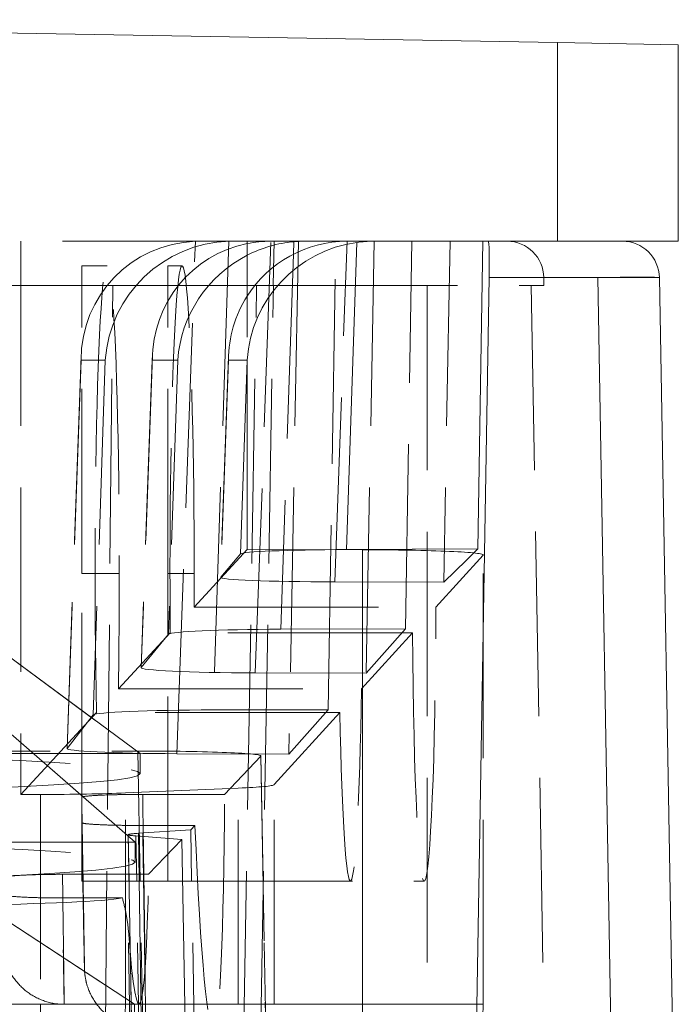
# Model space of a CAD drawing. Header units: millimetres. Extents: x -8.5 to 8.5, y 0 to 12.5.
# Tile 26 of 26: x 3.1 to 8.5, y 4.5 to 12.5. Entities that reach past the tile are written whole.
import ezdxf

# ---------------------------------------------------------------- set-up
doc = ezdxf.new("R2010")
doc.units = ezdxf.units.MM
doc.header["$LTSCALE"] = 10
doc.linetypes.add('ALLCAD_Strich', pattern=[0.2, 0.15, -0.05])
doc.layers.add('BESCH_KONT_verb_schn_grun_2d', color=10, linetype='Continuous')

msp = doc.modelspace()

# ---------------------------------------------------------------- linework, layer by layer
at = {"layer": 'BESCH_KONT_verb_schn_grun_2d', "linetype": 'Continuous', "lineweight": 0}
for p, q in [((7.5175, 12.2738), (-3.15, 12.46)), ((7.5175, 12.2738), (8.5, 12.2566)), ((7.5175, 10.66), (7.5175, 12.2738)), ((8.5, 10.66), (8.5, 12.2566)), ((4.9944, 10.66), (5.9696, 10.66)), ((4.9944, 9.8812), (4.9944, 10.66)), ((5.3755, 10.6562), (5.3721, 10.5555)), ((5.8868, 10.6508), (5.8019, 8.155)), ((5.9696, 10.66), (6.0226, 10.66)), ((6.9113, 10.66), (6.0226, 10.66)), ((6.8707, 8.1605), (6.9113, 10.66)), ((6.9113, 10.66), (6.956, 10.66)), ((6.956, 10.66), (7.8462, 10.66)), ((8.5, 10.66), (8.0462, 10.66)), ((6.9619, 10.3652), (6.8556, 4.0425)), ((7.8462, 10.3652), (6.9619, 10.3652)), ((8.0001, 1.55), (7.8462, 10.3652)), ((8.5, 1.55), (8.3461, 10.3652)), ((4.9946, 9.6949), (4.941, 8.12)), ((4.9946, 9.6949), (4.9703, 9.6949)), ((5.8019, 8.155), (6.8707, 8.1605)), ((6.7774, 8.0696), (6.8707, 8.1605)), ((4.9142, 8.0883), (4.941, 8.12)), ((5.9319, 4.46), (5.9319, 8.0876)), ((-3.15, 4.46), (5.9319, 4.46)), ((5.9319, 4.46), (5.9472, 4.46)), ((5.9472, 4.46), (6.7177, 4.46))]:
    msp.add_line(p, q, dxfattribs=at)
at = {"layer": 'BESCH_KONT_verb_schn_grun_2d', "linetype": 'ALLCAD_Strich', "lineweight": 0}
for p, q in [((3.1543, 10.66), (3.1543, 6.1647)), ((4.9944, 10.66), (3.1543, 10.66)), ((4.424, 6.4959), (4.5737, 10.6592)), ((4.8472, 10.6597), (4.7183, 6.8518)), ((5.0613, 7.1525), (5.189, 10.66)), ((5.2144, 10.66), (5.207, 10.3)), ((5.4116, 10.66), (5.3337, 6.4918)), ((5.653, 6.8528), (5.7146, 10.66)), ((5.7077, 7.892), (5.807, 10.66)), ((6.0275, 10.66), (5.9618, 7.1498)), ((6.2812, 7.511), (6.3323, 10.66)), ((6.6447, 10.66), (6.5929, 7.8898)), ((5.3721, 10.5555), (5.2688, 7.5072)), ((3.65, 7.96), (3.65, 10.46)), ((3.65, 10.46), (3.857, 10.46)), ((4.35, 7.96), (4.35, 10.46)), ((4.35, 10.46), (4.4658, 10.46)), ((7.4066, 10.3652), (7.4076, 10.3)), ((8.3461, 10.3652), (7.8462, 10.3652)), ((3.0413, 10.3), (3.9023, 10.3)), ((3.84, 4.0425), (3.9023, 10.3)), ((3.9023, 10.3), (5.0713, 10.3)), ((4.9631, 4.0425), (5.0713, 10.3)), ((5.0713, 10.3), (5.2048, 10.3)), ((5.1013, 4.0425), (5.2094, 10.3)), ((5.2059, 10.3), (7.4076, 10.3)), ((6.4571, 10.3), (6.4571, 1.55)), ((7.3039, 10.3), (7.4566, 1.55)), ((4.9944, 8.154), (4.9944, 9.8812)), ((3.6451, 9.7267), (3.5305, 6.5381)), ((3.6444, 9.6949), (3.531, 6.5395)), ((3.6444, 9.6949), (3.8419, 9.6949)), ((3.8419, 9.6949), (3.7442, 6.8108)), ((4.2243, 9.7283), (4.1331, 7.1949)), ((4.2237, 9.6949), (4.1337, 7.1963)), ((4.2237, 9.6949), (4.4313, 9.6949)), ((4.4313, 9.6949), (4.3558, 7.4664)), ((4.8437, 9.7245), (4.7792, 7.9285)), ((4.8431, 9.6949), (4.7797, 7.9295)), ((4.9703, 9.6949), (4.8431, 9.6949)), ((4.5634, 7.688), (4.9944, 8.154)), ((4.7797, 7.9295), (4.9142, 8.0883)), ((5.9319, 8.1533), (4.9944, 8.154)), ((5.9319, 8.0876), (5.9319, 8.1533)), ((6.5301, 7.688), (6.9137, 8.1092)), ((6.9137, 4.46), (6.9137, 8.1092)), ((6.9144, 4.46), (6.9144, 8.1108)), ((6.5929, 7.8898), (6.7774, 8.0696)), ((3.9552, 7.96), (3.65, 7.96)), ((3.65, 6.1416), (3.65, 7.96)), ((4.564, 7.96), (4.35, 7.96)), ((4.35, 5.46), (4.35, 7.96)), ((6.5929, 7.8898), (5.7077, 7.892)), ((4.5634, 7.688), (6.5301, 7.688)), ((4.125, 6.499), (2.55, 7.66)), ((2.55, 7.66), (4.125, 6.499)), ((3.948, 7.0227), (4.3695, 7.4783)), ((4.3558, 7.4664), (4.1337, 7.1963)), ((6.339, 7.4783), (4.3695, 7.4783)), ((5.2688, 7.5072), (6.2812, 7.511)), ((5.924, 7.0227), (6.339, 7.4783)), ((5.9618, 7.1498), (6.2812, 7.511)), ((5.0613, 7.1525), (5.9618, 7.1498)), ((4.085, 5.7774), (2.55, 7.11)), ((2.55, 7.11), (4.085, 5.7774)), ((3.948, 7.0227), (5.924, 7.0227)), ((3.1543, 6.1647), (3.7694, 6.8296)), ((3.7442, 6.8108), (3.531, 6.5395)), ((5.7481, 6.8296), (3.7694, 6.8296)), ((4.7183, 6.8518), (5.653, 6.8528)), ((5.2151, 6.2446), (5.7481, 6.8296)), ((5.3337, 6.4918), (5.653, 6.8528)), ((-4.106, 6.5179), (4.106, 6.5179)), ((4.125, 6.499), (0.0578, 6.499)), ((4.1614, 3.46), (4.106, 6.5179)), ((4.125, 6.334), (4.125, 6.499)), ((4.424, 6.4959), (5.3337, 6.4918)), ((5.1058, 6.4764), (4.8106, 6.1654)), ((5.1058, 6.4764), (5.1605, 3.46)), ((5.1613, 3.46), (5.1065, 6.4779)), ((5.2151, 4.46), (5.2151, 6.2446)), ((3.1543, 6.1647), (3.316, 6.1648)), ((3.316, 6.1648), (3.316, 4.46)), ((4.0056, 6.1772), (4.923, 6.2162)), ((4.0056, 4.46), (4.0056, 6.1772)), ((4.8106, 6.1654), (4.1455, 6.1654)), ((4.923, 4.46), (4.923, 6.2162)), ((3.65, 6.1416), (3.65, 5.9366)), ((3.65, 5.46), (3.65, 5.9366)), ((4.5362, 5.8765), (4.1117, 5.8496)), ((4.1117, 5.8496), (4.147, 3.46)), ((4.1455, 5.9127), (4.5706, 5.9127)), ((4.5706, 5.9127), (4.5362, 5.8765)), ((4.578, 3.46), (4.5362, 5.8765)), ((4.085, 5.7774), (0.0592, 5.7774)), ((4.0285, 5.838), (4.07, 3.46)), ((4.07, 3.46), (4.0285, 5.838)), ((4.085, 5.614), (4.085, 5.7774)), ((4.1277, 3.46), (4.0911, 5.8279)), ((4.0911, 5.8279), (4.4633, 5.7997)), ((4.4633, 5.7997), (4.1941, 5.5162)), ((4.4633, 5.7997), (4.5045, 3.46)), ((4.08, 4.46), (2.55, 5.46)), ((2.55, 5.46), (4.08, 4.46)), ((4.1941, 5.5162), (3.4938, 5.5162)), ((3.65, 5.46), (4.35, 5.46)), ((4.35, 5.46), (6.4339, 5.46)), ((3.4937, 5.3239), (3.9806, 5.3239)), ((4.0562, 3.46), (4.0294, 5.0593)), ((4.08, 3.46), (4.08, 4.46)), ((6.7177, 4.46), (6.9144, 4.46))]:
    msp.add_line(p, q, dxfattribs=at)
at = {"layer": 'BESCH_KONT_verb_schn_grun_2d', "linetype": 'Continuous', "lineweight": 0}
msp.add_arc((8.0462, 10.36), 0.3, 1, 90, dxfattribs=at)
at = {"layer": 'BESCH_KONT_verb_schn_grun_2d', "linetype": 'ALLCAD_Strich', "lineweight": 0}
msp.add_arc((5.9144, 4.46), 1, 329.49438, 360, dxfattribs=at)
for centre, major_axis, ratio, start_param, end_param in [((4.6433, 9.66), (0.7045, -0.7303), 0.969577, -3.854685, -2.357713), ((5.2225, 9.66), (0.705, -0.7308), 0.968155, -3.694747, -2.356937), ((4.8727, 9.66), (0.9423, -0.3394), 0.998255, 1.917023, 1.941357), ((7.1065, 10.36), (0.2313, 0.1919), 0.997101, -0.676514, 0.876829), ((4.2102, 10.3178), (0.9999, -0.0178), 0.001238, -0.10334, -0.036712), ((5.9144, 8.1108), (1, 0), 0.042463, -0.038662, 1.553343), ((6.4339, 7.96), (0, 2.5), 0.038681, -4.518512, -1.679799), ((5.3558, 7.465), (-1.0006, 0), 0.042403, -1.483755, -0.034858), ((5.8344, 7.96), (0, 2.5), 0.038681, -4.243224, -1.955087), ((4.7442, 6.8094), (-1.0006, 0), 0.042402, -1.544863, -0.033308), ((4.2159, 6.2462), (-1, 0), 0.042463, -3.926991, -3.180255), ((3.2985, 6.2072), (-1, 0), 0.042463, -4.694936, -3.926991), ((4.6541, 7.96), (-0.0647, 3.7), 0.03867, -4.126722, -2.077859), ((4.5708, 5.838), (-0.5423, 0), 0.039968, -0.561354, 0.000723), ((4.5708, 5.8379), (-0.5423, 0.0001), 0.039934, 0.000686, 0.485288), ((4.0545, 7.96), (-0.0612, 3.5), 0.03867, -3.736175, -2.344383), ((4.2159, 4.46), (0, -1), 0.999253, 0, 1.570796), ((5.9144, 4.46), (0, 1), 0.999253, -2.103447, -1.570796)]:
    msp.add_ellipse(centre, major_axis=major_axis, ratio=ratio, start_param=start_param, end_param=end_param, dxfattribs=at)
at = {"layer": 'BESCH_KONT_verb_schn_grun_2d', "linetype": 'ALLCAD_Strich', "lineweight": 0, "extrusion": (0, 0, -1)}
for centre, major_axis, ratio, start_param, end_param in [((3.857, 7.96), (0, -2.5), 0.039278, 1.101631, 4.712389), ((4.8407, 9.66), (0.7303, 0.706), 0.969658, -2.322805, -0.81125), ((4.6113, 9.66), (0.1871, 0.9825), 0.99696, -0.226508, -0.18759), ((4.4658, 7.96), (0, -2.5), 0.039278, 1.376919, 4.712389), ((5.4301, 9.66), (0.7309, 0.7066), 0.968143, -2.32203, -1.268816), ((5.842, 9.66), (-0.7038, 0.7295), 0.971727, -0.782755, -0.231311), ((3.857, 7.96), (0, -2.5), 0.039278, -1.570796, -1.186506), ((4.466, 7.96), (0, -2.4981), 0.039219, -1.570796, -1.46171), ((5.7799, 7.9285), (-1.0006, -0.0001), 0.036525, -1.49859, 0.030935), ((5.1337, 7.1949), (-1.0007, -0.0001), 0.042516, -1.498378, 0.034959), ((0, 6.334), (4.125, 0), 0.04, 0, 4.698386), ((0, 6.334), (-4.125, 0), 0.04, -4.698386, -3.141593), ((4.5311, 6.5382), (-1.0006, -0.0001), 0.042513, -1.46357, 0.033402), ((4.1064, 6.4779), (1.0002, 0), 0.039972, -1.571206, 0.037936), ((0, 5.614), (4.085, 0), 0.04, 0, 4.697897), ((0, 5.614), (-4.085, 0), 0.04, -4.697897, -3.141593), ((2.0259, 5.341), (2.0003, -0.0001), 0.04003, 0.213916, 1.225427), ((3.2985, 4.46), (0, -1), 0.017452, -1.570796, 0), ((3.2985, 4.46), (0, -1), 0.707107, -1.570796, -0.403164)]:
    msp.add_ellipse(centre, major_axis=major_axis, ratio=ratio, start_param=start_param, end_param=end_param, dxfattribs=at)
at = {"layer": 'BESCH_KONT_verb_schn_grun_2d', "linetype": 'Continuous', "lineweight": 0, "extrusion": (0, 0, -1)}
for centre, major_axis, ratio, start_param, end_param in [((5.842, 9.66), (-0.7038, 0.7295), 0.971727, -0.231311, 0.74677), ((5.4301, 9.66), (0.7309, 0.7066), 0.968143, -1.268816, -0.873134), ((6.0236, 9.66), (0.9985, -0.1115), 0.995277, -1.818088, -1.68254), ((6.9508, 10.36), (-0.0052, -0.3), 0.036798, -3.142236, -1.588893), ((5.9411, 8.1189), (-1.0006, 0), 0.036442, 0.030859, 1.431201)]:
    msp.add_ellipse(centre, major_axis=major_axis, ratio=ratio, start_param=start_param, end_param=end_param, dxfattribs=at)
at = {"layer": 'BESCH_KONT_verb_schn_grun_2d', "linetype": 'Continuous', "lineweight": 0}
for centre, major_axis, ratio, start_param, end_param in [((5.2225, 9.66), (0.705, -0.7308), 0.968155, -3.89155, -3.694747), ((5.9936, 9.66), (0.7296, 0.7052), 0.97167, -5.359596, -3.959254), ((5.4638, 9.66), (0.9905, -0.1616), 0.996322, 1.733159, 1.820152), ((5.8124, 9.66), (0.2798, 0.9602), 0.998072, 0.283041, 0.289406), ((5.9144, 4.46), (0, -1), 0.017452, 0, 1.570796)]:
    msp.add_ellipse(centre, major_axis=major_axis, ratio=ratio, start_param=start_param, end_param=end_param, dxfattribs=at)
for points, knots in [([(7.8462, 10.66), (7.8512, 10.66), (7.8561, 10.66), (7.8609, 10.66), (7.8841, 10.66), (7.9058, 10.66), (7.9259, 10.66), (7.9462, 10.66), (7.965, 10.66), (7.982, 10.66), (7.984, 10.66), (7.9859, 10.66), (7.9878, 10.66), (8.0024, 10.66), (8.0139, 10.66), (8.0229, 10.66), (8.0333, 10.66), (8.0404, 10.66), (8.0439, 10.66), (8.0454, 10.66), (8.0462, 10.66), (8.0462, 10.66)], [0, 0, 0, 0, 0.044888, 0.044888, 0.044888, 0.259701, 0.259701, 0.259701, 0.475468, 0.475468, 0.475468, 0.5, 0.5, 0.5, 0.689553, 0.689553, 0.689553, 0.907338, 0.907338, 0.907338, 1, 1, 1, 1]), ([(7.8462, 10.3652), (7.8585, 10.3654), (7.8708, 10.3655), (7.883, 10.3656), (7.939, 10.3661), (7.9941, 10.3665), (8.0455, 10.3668), (8.0969, 10.3671), (8.1445, 10.3673), (8.1857, 10.3673), (8.1903, 10.3673), (8.1949, 10.3673), (8.1994, 10.3673), (8.2346, 10.3673), (8.2645, 10.3672), (8.2878, 10.367), (8.314, 10.3668), (8.3319, 10.3664), (8.3404, 10.3659), (8.3442, 10.3657), (8.3461, 10.3655), (8.3461, 10.3652)], [0, 0, 0, 0, 0.0469769, 0.0469769, 0.0469769, 0.2614494, 0.2614494, 0.2614494, 0.4757157, 0.4757157, 0.4757157, 0.5, 0.5, 0.5, 0.6898163, 0.6898163, 0.6898163, 0.9037915, 0.9037915, 0.9037915, 1, 1, 1, 1])]:
    msp.add_open_spline(points, degree=3, knots=knots, dxfattribs=at)
at = {"layer": 'BESCH_KONT_verb_schn_grun_2d', "linetype": 'ALLCAD_Strich', "lineweight": 0}
for points, knots in [([(4.1455, 6.1654), (4.1085, 6.1654), (4.0717, 6.1652), (3.9971, 6.1644), (3.9599, 6.1638), (3.8675, 6.1617), (3.8178, 6.1599), (3.7331, 6.1554), (3.7007, 6.1527), (3.6596, 6.1472), (3.65, 6.1444), (3.65, 6.1416)], [0.00000021, 0.00000021, 0.00000021, 0.00000021, 0.0111114, 0.0111114, 0.02316364, 0.02316364, 0.04317216, 0.04317216, 0.06509638, 0.06509638, 0.08605946, 0.08605946, 0.08605946, 0.08605946]), ([(4.1455, 6.1654), (4.1479, 6.0034), (4.1502, 5.85), (4.1522, 5.7066), (4.154, 5.5818), (4.1557, 5.4646), (4.1573, 5.3553), (4.1581, 5.3006), (4.1588, 5.2479), (4.1595, 5.1972), (4.1619, 5.0327), (4.1639, 4.8897), (4.1656, 4.769), (4.1656, 4.7671), (4.1656, 4.7652), (4.1657, 4.7633), (4.1674, 4.639), (4.1688, 4.5386), (4.1699, 4.4613), (4.1702, 4.4398), (4.1704, 4.4201), (4.1707, 4.4021), (4.1714, 4.3524), (4.1718, 4.3163), (4.1721, 4.2929), (4.1723, 4.2776), (4.1724, 4.2677), (4.1724, 4.2631), (4.1724, 4.2579), (4.1723, 4.2592), (4.172, 4.2675), (4.1716, 4.2828), (4.1709, 4.3215), (4.1697, 4.386), (4.1687, 4.444), (4.1673, 4.5228), (4.1657, 4.6232), (4.1656, 4.6308), (4.1654, 4.6385), (4.1653, 4.6464), (4.1636, 4.7525), (4.1615, 4.8814), (4.1592, 5.0326), (4.1586, 5.0712), (4.1579, 5.1112), (4.1573, 5.1526), (4.1556, 5.2613), (4.1538, 5.3799), (4.1518, 5.5078), (4.1499, 5.6339), (4.1478, 5.7692), (4.1455, 5.9127)], [0.0000001, 0.0000001, 0.0000001, 0.0000001, 0.0668669, 0.0668669, 0.0668669, 0.125, 0.125, 0.125, 0.1540743, 0.1540743, 0.1540743, 0.2485105, 0.2485105, 0.2485105, 0.25, 0.25, 0.25, 0.3477439, 0.3477439, 0.3477439, 0.375, 0.375, 0.375, 0.4504318, 0.4504318, 0.4504318, 0.5, 0.5, 0.5, 0.5558863, 0.5558863, 0.5558863, 0.6581018, 0.6581018, 0.6581018, 0.75, 0.75, 0.75, 0.7569398, 0.7569398, 0.7569398, 0.8510257, 0.8510257, 0.8510257, 0.875, 0.875, 0.875, 0.9379295, 0.9379295, 0.9379295, 0.9999998, 0.9999998, 0.9999998, 0.9999998]), ([(3.65, 6.1416), (3.6508, 6.0942), (3.6516, 6.0477), (3.6524, 6.0022), (3.6551, 5.8429), (3.6575, 5.6952), (3.6598, 5.5616), (3.6621, 5.4219), (3.6641, 5.2976), (3.6659, 5.1912), (3.6676, 5.0836), (3.669, 4.9943), (3.6701, 4.9251), (3.6712, 4.8564), (3.6719, 4.8075), (3.6722, 4.7794), (3.6726, 4.7514), (3.6725, 4.7441), (3.6722, 4.7575), (3.6718, 4.7709), (3.671, 4.8053), (3.6699, 4.86), (3.6688, 4.915), (3.6674, 4.9905), (3.6656, 5.0851), (3.6638, 5.1786), (3.6617, 5.2907), (3.6594, 5.4192), (3.6571, 5.5421), (3.6546, 5.6798), (3.6519, 5.8302), (3.6513, 5.865), (3.6507, 5.9005), (3.65, 5.9366)], [0, 0, 0, 0, 0.028952, 0.028952, 0.028952, 0.130184, 0.130184, 0.130184, 0.236116, 0.236116, 0.236116, 0.343295, 0.343295, 0.343295, 0.449721, 0.449721, 0.449721, 0.555811, 0.555811, 0.555811, 0.662236, 0.662236, 0.662236, 0.769416, 0.769416, 0.769416, 0.875348, 0.875348, 0.875348, 0.976581, 0.976581, 0.976581, 1, 1, 1, 1]), ([(3.65, 5.9366), (3.65, 5.9337), (3.6596, 5.9309), (3.7004, 5.9254), (3.7328, 5.9228), (3.8174, 5.9183), (3.867, 5.9165), (3.9595, 5.9143), (3.9968, 5.9137), (4.0716, 5.9129), (4.1084, 5.9127), (4.1455, 5.9127)], [0.000001, 0.000001, 0.000001, 0.000001, 0.02102886, 0.02102886, 0.04311624, 0.04311624, 0.06327406, 0.06327406, 0.0754393, 0.0754393, 0.08665314, 0.08665314, 0.08665314, 0.08665314]), ([(4.1723, 4.26), (4.1183, 4.26), (4.0636, 4.269), (3.9621, 4.3033), (3.914, 4.3287), (3.8291, 4.3925), (3.7914, 4.4318), (3.731, 4.5191), (3.7075, 4.5683), (3.6853, 4.6438), (3.6799, 4.6697), (3.676, 4.6992), (3.6754, 4.7044), (3.6746, 4.7124), (3.6743, 4.7155), (3.6737, 4.722), (3.6735, 4.7252), (3.6732, 4.7304), (3.6731, 4.7324), (3.6728, 4.7369), (3.6728, 4.7388), (3.6725, 4.744), (3.6725, 4.7462), (3.6722, 4.7548), (3.672, 4.7608), (3.6712, 4.795), (3.6703, 4.8395), (3.6669, 5.0133), (3.6637, 5.1827), (3.6569, 5.5539), (3.6536, 5.736), (3.65, 5.9365)], [0, 0, 0, 0, 0.162082, 0.162082, 0.321305, 0.321305, 0.480629, 0.480629, 0.639918, 0.639918, 0.717126, 0.717126, 0.734005, 0.734005, 0.745623, 0.745623, 0.761936, 0.761936, 0.779053, 0.779053, 0.808012, 0.808012, 0.877408, 0.877408, 1.085376, 1.085376, 1.711953, 1.711953, 2.783801, 2.783801, 3.558254, 3.558254, 3.558254, 3.558254]), ([(3.4938, 5.5162), (3.4494, 5.5162), (3.4059, 5.5159), (3.3173, 5.5145), (3.2745, 5.5134), (3.1842, 5.5101), (3.1371, 5.5076), (3.0631, 5.5014), (3.0388, 5.4982), (3.0068, 5.4914), (3, 5.4879), (3, 5.4843)], [0, 0, 0, 0, 0.01331328, 0.01331328, 0.02854542, 0.02854542, 0.04970106, 0.04970106, 0.06973213, 0.06973213, 0.0911142, 0.0911142, 0.0911142, 0.0911142]), ([(3.4938, 5.5162), (3.4983, 5.1998), (3.5017, 4.9426), (3.504, 4.7627), (3.5063, 4.5829), (3.5074, 4.4805), (3.5074, 4.4628), (3.5074, 4.4451), (3.5063, 4.5121), (3.504, 4.6591), (3.5017, 4.8061), (3.4983, 5.033), (3.4937, 5.3239)], [0.0000002, 0.0000002, 0.0000002, 0.0000002, 0.25, 0.25, 0.25, 0.5, 0.5, 0.5, 0.75, 0.75, 0.75, 0.9999996, 0.9999996, 0.9999996, 0.9999996]), ([(3, 5.3558), (3, 5.3523), (3.0068, 5.3487), (3.0387, 5.3419), (3.063, 5.3387), (3.1369, 5.3326), (3.184, 5.33), (3.2743, 5.3268), (3.3172, 5.3256), (3.4059, 5.3242), (3.4493, 5.3239), (3.4937, 5.3239)], [0.000001, 0.000001, 0.000001, 0.000001, 0.0266789, 0.0266789, 0.0516742, 0.0516742, 0.0781025, 0.0781025, 0.09714, 0.09714, 0.113776, 0.113776, 0.113776, 0.113776]), ([(3.5074, 4.46), (3.4533, 4.4601), (3.3986, 4.4691), (3.2972, 4.5035), (3.2491, 4.529), (3.1644, 4.593), (3.1267, 4.6323), (3.0664, 4.7197), (3.043, 4.7689), (3.0209, 4.8445), (3.0155, 4.8705), (3.0116, 4.9002), (3.011, 4.9054), (3.0102, 4.9135), (3.0099, 4.9166), (3.0094, 4.923), (3.0092, 4.9261), (3.0088, 4.9311), (3.0087, 4.9331), (3.0085, 4.9374), (3.0084, 4.9392), (3.0082, 4.9444), (3.0082, 4.9465), (3.0079, 4.955), (3.0077, 4.9611), (3.0069, 4.9956), (3.006, 5.0407), (3.0035, 5.1701), (3.0019, 5.2543), (3, 5.3558)], [0, 0, 0, 0, 0.162082, 0.162082, 0.321305, 0.321305, 0.480628, 0.480628, 0.63992, 0.63992, 0.71729, 0.71729, 0.734387, 0.734387, 0.745869, 0.745869, 0.761698, 0.761698, 0.778297, 0.778297, 0.80644, 0.80644, 0.874103, 0.874103, 1.076887, 1.076887, 1.688072, 1.688072, 2.294516, 2.294516, 2.294516, 2.294516]), ([(3.9806, 5.3239), (3.9933, 5.2767), (4.004, 5.231), (4.0205, 5.1426), (4.0264, 5.1001), (4.0294, 5.0593)], [-0.04371999, -0.04371999, -0.04371999, -0.04371999, -0.02186276, -0.02186276, 0, 0, 0, 0])]:
    msp.add_open_spline(points, degree=3, knots=knots, dxfattribs=at)

doc.saveas('drawing.dxf')
